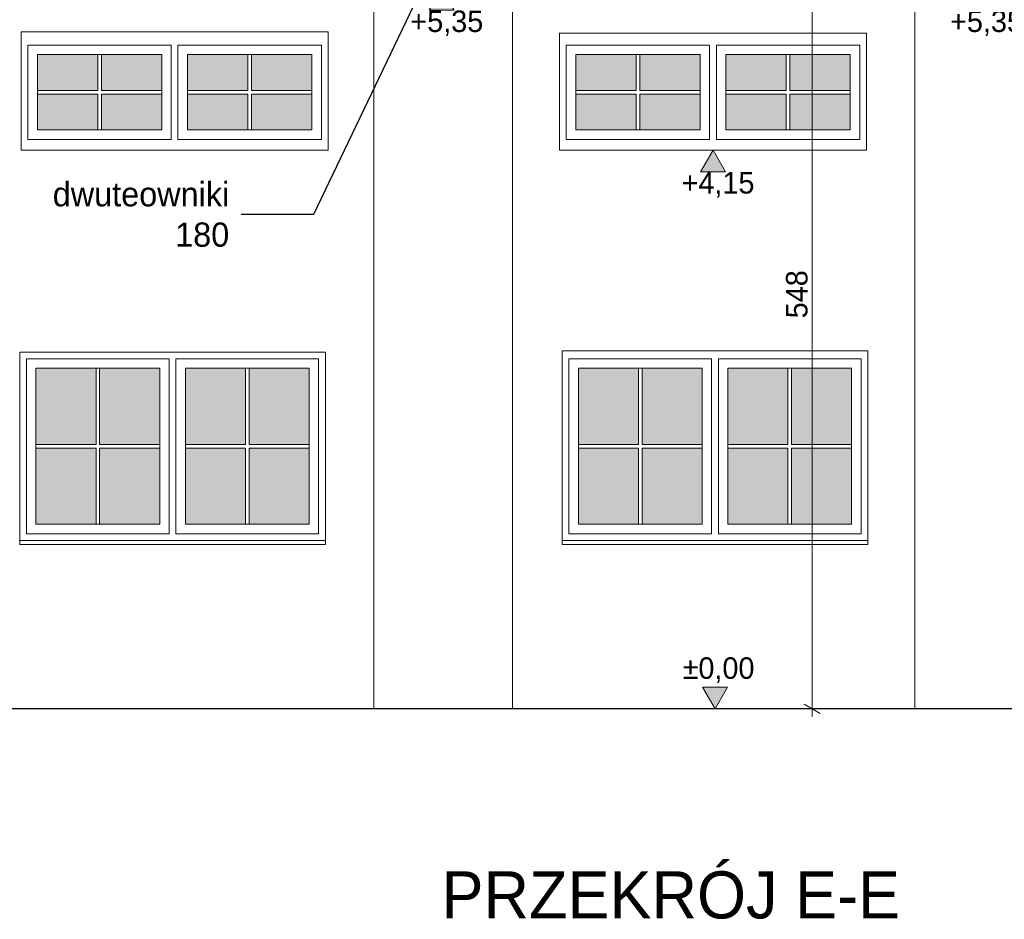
# Model space of a CAD drawing. Extents: x -723047 to -356759, y -30024 to 53940.
# Tile 61 of 121: x -607271 to -599956, y -13895 to -7210. Entities that reach past the tile are written whole.
import ezdxf

# ---------------------------------------------------------------- set-up
doc = ezdxf.new("R2010")
doc.units = 0
doc.header["$MEASUREMENT"] = 0
for name, color, linetype, lineweight in [('Arch opisy_Nr_Pióra__21', 7, 'Continuous', 9), ('INWENT KONST. DREWNIANA_Nr_Pióra__1', 7, 'Continuous', 25), ('INWENT OPISY_Nr_Pióra__21', 7, 'Continuous', 9), ('INWENT WYMIARY_Nr_Pióra__21', 7, 'Continuous', 9), ('INWENT. OKNA_Nr_Pióra__5', 7, 'Continuous', 13), ('INWENT.ŚCIANY_Nr_Pióra__21', 7, 'Continuous', 9), ('INWENT.ŚCIANY_Nr_Pióra__5', 7, 'Continuous', 13)]:
    doc.layers.add(name, color=color, linetype=linetype, lineweight=lineweight)
doc.layers.add('arch wypelnienia_Nr_Pióra__2', color=7, linetype='Continuous', lineweight=13, true_color=0x7f7f7f)
doc.layers.add('INWENT WYMIARY', color=7, linetype='Continuous')
doc.styles.add('GENERATED_STYLE_2', font='txt')
doc.styles.add('GENERATED_STYLE_5', font='txt')
doc.styles.add('GENERATED_STYLE_9', font='txt')
doc.dimstyles.new('GENERATED_STYLE__10', dxfattribs={"dimtxt": 0.18, "dimasz": 182.4, "dimexe": 0.18, "dimexo": 0.0625, "dimgap": 0.09, "dimtad": 0, "dimtih": 1, "dimtoh": 1, "dimdec": 4, "dimzin": 0, "dimdsep": 46, "dimcen": 0.09, "dimadec": 0, "dimazin": 0, "dimtfac": 1, "dimtdec": 4, "dimtmove": 0, "dimatfit": 3, "dimldrblk": 'ARROWHEAD_5', "dimfxl": 0, "dimtolj": 1, "dimtzin": 0, "dimarcsym": 0})
doc.dimstyles.new('GENERATED_STYLE__3', dxfattribs={"dimtxt": 160.000002, "dimasz": 91.2, "dimexe": 0.18, "dimexo": 0, "dimgap": 0.09, "dimtad": 1, "dimdec": 0, "dimlfac": 0.1, "dimzin": 0, "dimdsep": 46, "dimtxsty": 'GENERATED_STYLE_2', "dimblk": 'ARROWHEAD_2', "dimblk1": 'ARROWHEAD_2', "dimblk2": 'ARROWHEAD_2', "dimcen": 0.09, "dimclrd": 7, "dimclre": 7, "dimclrt": 7, "dimazin": 0, "dimtfac": 1, "dimtdec": 4, "dimtmove": 2, "dimatfit": 3, "dimfxl": 0, "dimtolj": 1, "dimtzin": 0, "dimarcsym": 0})

# ---------------------------------------------------------------- blocks, each defined once
blk = doc.blocks.new('Wymiary_201', base_point=(-602105.2, -12329.6))
at = {"layer": 'INWENT WYMIARY_Nr_Pióra__21', "linetype": 'Continuous'}
blk.add_hatch(color=256, dxfattribs=at).paths.add_polyline_path([(-602105.2, -12329.6), (-602198, -12169.6), (-602012.4, -12169.6)], flags=0)
for p, q in [((-602105.2, -12329.6), (-602198, -12169.6)), ((-602198, -12169.6), (-602012.4, -12169.6)), ((-602012.4, -12169.6), (-602105.2, -12329.6)), ((-602105.2, -12329.6), (-602225.2, -12329.6)), ((-602105.2, -12329.6), (-601985.2, -12329.6))]:
    blk.add_line(p, q, dxfattribs=at)
at = {"layer": 'INWENT WYMIARY_Nr_Pióra__21', "insert": (-602346.1, -12137.6), "char_height": 160, "attachment_point": 7, "style": 'GENERATED_STYLE_2'}
blk.add_mtext('{±0,00}', dxfattribs=at)
blk = doc.blocks.new('Wymiary_205', base_point=(-604135.2, -6979.6))
at = {"layer": 'INWENT WYMIARY_Nr_Pióra__21', "linetype": 'Continuous'}
blk.add_hatch(color=256, dxfattribs=at).paths.add_polyline_path([(-604135.2, -6979.6), (-604228, -7139.6), (-604042.4, -7139.6)], flags=0)
for p, q in [((-604135.2, -6979.6), (-604255.2, -6979.6)), ((-604135.2, -6979.6), (-604228, -7139.6)), ((-604135.2, -6979.6), (-604015.2, -6979.6)), ((-604042.4, -7139.6), (-604135.2, -6979.6)), ((-604228, -7139.6), (-604042.4, -7139.6))]:
    blk.add_line(p, q, dxfattribs=at)
at = {"layer": 'INWENT WYMIARY_Nr_Pióra__21', "insert": (-604368.6, -7331.6), "char_height": 160, "attachment_point": 7, "style": 'GENERATED_STYLE_2'}
blk.add_mtext('{+5,35}', dxfattribs=at)
blk = doc.blocks.new('Wymiary_206', base_point=(-600125.2, -6979.6))
at = {"layer": 'INWENT WYMIARY_Nr_Pióra__21', "linetype": 'Continuous'}
blk.add_hatch(color=256, dxfattribs=at).paths.add_polyline_path([(-600125.2, -6979.6), (-600218, -7139.6), (-600032.4, -7139.6)], flags=0)
for p, q in [((-600125.2, -6979.6), (-600245.2, -6979.6)), ((-600125.2, -6979.6), (-600218, -7139.6)), ((-600125.2, -6979.6), (-600005.2, -6979.6)), ((-600032.4, -7139.6), (-600125.2, -6979.6)), ((-600218, -7139.6), (-600032.4, -7139.6))]:
    blk.add_line(p, q, dxfattribs=at)
at = {"layer": 'INWENT WYMIARY_Nr_Pióra__21', "insert": (-600358.6, -7331.6), "char_height": 160, "attachment_point": 7, "style": 'GENERATED_STYLE_2'}
blk.add_mtext('{+5,35}', dxfattribs=at)
blk = doc.blocks.new('Wymiary_257', base_point=(-602120.2, -8179.6))
at = {"layer": 'INWENT WYMIARY_Nr_Pióra__21', "linetype": 'Continuous'}
blk.add_hatch(color=256, dxfattribs=at).paths.add_polyline_path([(-602120.2, -8179.6), (-602213, -8339.6), (-602027.4, -8339.6)], flags=0)
for p, q in [((-602120.2, -8179.6), (-602240.2, -8179.6)), ((-602120.2, -8179.6), (-602213, -8339.6)), ((-602120.2, -8179.6), (-602000.2, -8179.6)), ((-602027.4, -8339.6), (-602120.2, -8179.6)), ((-602213, -8339.6), (-602027.4, -8339.6))]:
    blk.add_line(p, q, dxfattribs=at)
at = {"layer": 'INWENT WYMIARY_Nr_Pióra__21', "insert": (-602353.6, -8531.6), "char_height": 160, "attachment_point": 7, "style": 'GENERATED_STYLE_2'}
blk.add_mtext('{+4,15}', dxfattribs=at)
blk = doc.blocks.new('*D1094')
at = {"layer": 'INWENT WYMIARY_Nr_Pióra__21', "linetype": 'Continuous'}
for p, q in [((-601293.8, -6847.1), (-601473.8, -6847.1)), ((-601443.8, -6812.5), (-601323.8, -6881.8)), ((-601383.8, -12329.6), (-601383.8, -6847.1)), ((-601293.8, -12329.6), (-601473.8, -12329.6)), ((-601443.8, -12295), (-601323.8, -12364.3)), ((-601383.8, -12388.3), (-601383.8, -12329.6))]:
    blk.add_line(p, q, dxfattribs=at)
at = {"layer": 'INWENT WYMIARY_Nr_Pióra__21', "char_height": 160, "attachment_point": 7, "rotation": 90, "style": 'GENERATED_STYLE_2'}
for s, insert in [('{37}', (-601415.8, -6414.2)), ('{548}', (-601415.8, -9428.9))]:
    blk.add_mtext(s, dxfattribs=dict(at, insert=insert))
blk = doc.blocks.new('ARROWHEAD_2')
at = {"color": 0, "linetype": 'Continuous', "lineweight": 0}
for p, q in [((0, 0), (-1, 0)), ((-0.378, -0.655), (0.378, 0.655))]:
    blk.add_line(p, q, dxfattribs=at)
blk = doc.blocks.new('*D1095')
at = {"layer": 'INWENT WYMIARY_Nr_Pióra__21', "linetype": 'Continuous'}
for p, q in [((-601383.8, -6474.6), (-601383.8, -6415.9)), ((-601293.8, -6474.6), (-601473.8, -6474.6)), ((-601323.8, -6509.3), (-601443.8, -6440)), ((-601383.8, -6847.1), (-601383.8, -6474.6)), ((-601293.8, -6847.1), (-601473.8, -6847.1)), ((-601443.8, -6812.5), (-601323.8, -6881.8))]:
    blk.add_line(p, q, dxfattribs=at)
at = {"layer": 'INWENT WYMIARY_Nr_Pióra__21', "char_height": 160, "attachment_point": 7, "rotation": 90, "style": 'GENERATED_STYLE_2'}
for s, insert in [('{37}', (-601415.8, -6414.2)), ('{548}', (-601415.8, -9428.9))]:
    blk.add_mtext(s, dxfattribs=dict(at, insert=insert))
blk = doc.blocks.new('ARROWHEAD_5')
at = {"color": 0, "linetype": 'Continuous', "lineweight": 0}
blk.add_line((0, 0), (-1, 0), dxfattribs=at)
blk.add_solid([(-1, 0.2679), (0, 0), (-1, -0.2679), (-1, 0.2679)], dxfattribs=at)

msp = doc.modelspace()

# ---------------------------------------------------------------- hatches: boundary and pattern name
at = {"layer": 'arch wypelnienia_Nr_Pióra__2', "linetype": 'Continuous', "lineweight": 0, "true_color": 0x1f1f1f}
for points in [[(-607140.2, -7736.6), (-606690.7, -7736.6), (-606690.7, -7469.6), (-607140.2, -7469.6)], [(-606215.2, -7469.6), (-606664.7, -7469.6), (-606664.7, -7736.6), (-606215.2, -7736.6)], [(-605575.7, -7469.6), (-606025.2, -7469.6), (-606025.2, -7736.6), (-605575.7, -7736.6)], [(-605100.2, -7469.6), (-605549.7, -7469.6), (-605549.7, -7736.6), (-605100.2, -7736.6)], [(-603140.2, -7736.6), (-602690.7, -7736.6), (-602690.7, -7469.6), (-603140.2, -7469.6)], [(-602215.2, -7469.6), (-602664.7, -7469.6), (-602664.7, -7736.6), (-602215.2, -7736.6)], [(-601575.7, -7736.6), (-601575.7, -7469.6), (-602025.2, -7469.6), (-602025.2, -7736.6)], [(-601100.2, -7469.6), (-601549.7, -7469.6), (-601549.7, -7736.6), (-601100.2, -7736.6)], [(-607140.2, -7762.6), (-607140.2, -8029.6), (-606690.7, -8029.6), (-606690.7, -7762.6)], [(-606664.7, -7762.6), (-606664.7, -8029.6), (-606215.2, -8029.6), (-606215.2, -7762.6)], [(-605575.7, -7762.6), (-606025.2, -7762.6), (-606025.2, -8029.6), (-605575.7, -8029.6)], [(-605100.2, -7762.6), (-605549.7, -7762.6), (-605549.7, -8029.6), (-605100.2, -8029.6)], [(-603140.2, -7762.6), (-603140.2, -8029.6), (-602690.7, -8029.6), (-602690.7, -7762.6)], [(-602215.2, -8029.6), (-602215.2, -7762.6), (-602664.7, -7762.6), (-602664.7, -8029.6)], [(-601575.7, -7762.6), (-602025.2, -7762.6), (-602025.2, -8029.6), (-601575.7, -8029.6)], [(-601100.2, -8029.6), (-601100.2, -7762.6), (-601549.7, -7762.6), (-601549.7, -8029.6)], [(-606703.2, -9799.6), (-607150.2, -9799.6), (-607150.2, -10366.6), (-606703.2, -10366.6)], [(-606677.2, -9799.6), (-606677.2, -10366.6), (-606230.2, -10366.6), (-606230.2, -9799.6)], [(-605593.2, -9799.6), (-606040.2, -9799.6), (-606040.2, -10366.6), (-605593.2, -10366.6)], [(-605120.2, -10366.6), (-605120.2, -9799.6), (-605567.2, -9799.6), (-605567.2, -10366.6)], [(-603120.2, -9799.6), (-603120.2, -10366.6), (-602673.2, -10366.6), (-602673.2, -9799.6)], [(-602647.2, -10366.6), (-602200.2, -10366.6), (-602200.2, -9799.6), (-602647.2, -9799.6)], [(-601563.2, -9799.6), (-602010.2, -9799.6), (-602010.2, -10366.6), (-601563.2, -10366.6)], [(-601090.2, -10366.6), (-601090.2, -9799.6), (-601537.2, -9799.6), (-601537.2, -10366.6)], [(-606703.2, -10392.6), (-607150.2, -10392.6), (-607150.2, -10959.6), (-606703.2, -10959.6)], [(-606230.2, -10959.6), (-606230.2, -10392.6), (-606677.2, -10392.6), (-606677.2, -10959.6)], [(-605593.2, -10392.6), (-606040.2, -10392.6), (-606040.2, -10959.6), (-605593.2, -10959.6)], [(-605567.2, -10392.6), (-605567.2, -10959.6), (-605120.2, -10959.6), (-605120.2, -10392.6)], [(-603120.2, -10392.6), (-603120.2, -10959.6), (-602673.2, -10959.6), (-602673.2, -10392.6)], [(-602647.2, -10392.6), (-602647.2, -10959.6), (-602200.2, -10959.6), (-602200.2, -10392.6)], [(-602010.2, -10959.6), (-601563.2, -10959.6), (-601563.2, -10392.6), (-602010.2, -10392.6)], [(-601537.2, -10959.6), (-601090.2, -10959.6), (-601090.2, -10392.6), (-601537.2, -10392.6)]]:
    msp.add_hatch(color=250, dxfattribs=at).paths.add_polyline_path(points, flags=0)

# ---------------------------------------------------------------- linework, layer by layer
at = {"layer": 'INWENT KONST. DREWNIANA_Nr_Pióra__1', "linetype": 'Continuous'}
msp.add_line((-596330.2, -12329.6), (-610960.2, -12329.6), dxfattribs=at)
at = {"layer": 'INWENT. OKNA_Nr_Pióra__5', "linetype": 'Continuous'}
for p, q in [((-607210.2, -8099.6), (-607210.2, -7399.6)), ((-607210.2, -7399.6), (-606145.2, -7399.6)), ((-606145.2, -8099.6), (-606145.2, -7399.6)), ((-606095.2, -8099.6), (-606095.2, -7399.6)), ((-606095.2, -7399.6), (-605030.2, -7399.6)), ((-605030.2, -8099.6), (-605030.2, -7399.6)), ((-603210.2, -8099.6), (-603210.2, -7399.6)), ((-603210.2, -7399.6), (-602145.2, -7399.6)), ((-602145.2, -8099.6), (-602145.2, -7399.6)), ((-602095.2, -8099.6), (-602095.2, -7399.6)), ((-602095.2, -7399.6), (-601030.2, -7399.6)), ((-601030.2, -8099.6), (-601030.2, -7399.6)), ((-607140.2, -8029.6), (-607140.2, -7469.6)), ((-607140.2, -7469.6), (-606215.2, -7469.6)), ((-606690.7, -7736.6), (-606690.7, -7469.6)), ((-606664.7, -7736.6), (-606664.7, -7469.6)), ((-606215.2, -8029.6), (-606215.2, -7469.6)), ((-606025.2, -8029.6), (-606025.2, -7469.6)), ((-606025.2, -7469.6), (-605100.2, -7469.6)), ((-605575.7, -7736.6), (-605575.7, -7469.6)), ((-605549.7, -7736.6), (-605549.7, -7469.6)), ((-605100.2, -8029.6), (-605100.2, -7469.6)), ((-603140.2, -8029.6), (-603140.2, -7469.6)), ((-603140.2, -7469.6), (-602215.2, -7469.6)), ((-602690.7, -7736.6), (-602690.7, -7469.6)), ((-602664.7, -7736.6), (-602664.7, -7469.6)), ((-602215.2, -8029.6), (-602215.2, -7469.6)), ((-602025.2, -8029.6), (-602025.2, -7469.6)), ((-602025.2, -7469.6), (-601100.2, -7469.6)), ((-601575.7, -7736.6), (-601575.7, -7469.6)), ((-601549.7, -7736.6), (-601549.7, -7469.6)), ((-601100.2, -8029.6), (-601100.2, -7469.6)), ((-606690.7, -7736.6), (-607140.2, -7736.6)), ((-606215.2, -7736.6), (-606664.7, -7736.6)), ((-606025.2, -7736.6), (-605575.7, -7736.6)), ((-605549.7, -7736.6), (-605100.2, -7736.6)), ((-602690.7, -7736.6), (-603140.2, -7736.6)), ((-602215.2, -7736.6), (-602664.7, -7736.6)), ((-602025.2, -7736.6), (-601575.7, -7736.6)), ((-601549.7, -7736.6), (-601100.2, -7736.6)), ((-606690.7, -7762.6), (-607140.2, -7762.6)), ((-606690.7, -8029.6), (-606690.7, -7762.6)), ((-606215.2, -7762.6), (-606664.7, -7762.6)), ((-606664.7, -8029.6), (-606664.7, -7762.6)), ((-606025.2, -7762.6), (-605575.7, -7762.6)), ((-605575.7, -8029.6), (-605575.7, -7762.6)), ((-605549.7, -8029.6), (-605549.7, -7762.6)), ((-605549.7, -7762.6), (-605100.2, -7762.6)), ((-602690.7, -7762.6), (-603140.2, -7762.6)), ((-602690.7, -8029.6), (-602690.7, -7762.6)), ((-602215.2, -7762.6), (-602664.7, -7762.6)), ((-602664.7, -8029.6), (-602664.7, -7762.6)), ((-602025.2, -7762.6), (-601575.7, -7762.6)), ((-601575.7, -8029.6), (-601575.7, -7762.6)), ((-601549.7, -8029.6), (-601549.7, -7762.6)), ((-601549.7, -7762.6), (-601100.2, -7762.6)), ((-607140.2, -8029.6), (-606215.2, -8029.6)), ((-606025.2, -8029.6), (-605100.2, -8029.6)), ((-603140.2, -8029.6), (-602215.2, -8029.6)), ((-602025.2, -8029.6), (-601100.2, -8029.6)), ((-607210.2, -8099.6), (-606145.2, -8099.6)), ((-606095.2, -8099.6), (-605030.2, -8099.6)), ((-603210.2, -8099.6), (-602145.2, -8099.6)), ((-602095.2, -8099.6), (-601030.2, -8099.6)), ((-607220.2, -11029.6), (-607220.2, -9729.6)), ((-607220.2, -9729.6), (-606160.2, -9729.6)), ((-606160.2, -9729.6), (-606160.2, -11029.6)), ((-606110.2, -9729.6), (-606110.2, -11029.6)), ((-606110.2, -9729.6), (-605050.2, -9729.6)), ((-605050.2, -9729.6), (-605050.2, -11029.6)), ((-603190.2, -11029.6), (-603190.2, -9729.6)), ((-603190.2, -9729.6), (-602130.2, -9729.6)), ((-602130.2, -9729.6), (-602130.2, -11029.6)), ((-602080.2, -9729.6), (-602080.2, -11029.6)), ((-602080.2, -9729.6), (-601020.2, -9729.6)), ((-601020.2, -9729.6), (-601020.2, -11029.6)), ((-607150.2, -9799.6), (-606230.2, -9799.6)), ((-607150.2, -10959.6), (-607150.2, -9799.6)), ((-606703.2, -10366.6), (-606703.2, -9799.6)), ((-606677.2, -10366.6), (-606677.2, -9799.6)), ((-606230.2, -9799.6), (-606230.2, -10959.6)), ((-606040.2, -9799.6), (-606040.2, -10959.6)), ((-606040.2, -9799.6), (-605120.2, -9799.6)), ((-605593.2, -10366.6), (-605593.2, -9799.6)), ((-605567.2, -10366.6), (-605567.2, -9799.6)), ((-605120.2, -9799.6), (-605120.2, -10959.6)), ((-603120.2, -9799.6), (-602200.2, -9799.6)), ((-603120.2, -10959.6), (-603120.2, -9799.6)), ((-602673.2, -10366.6), (-602673.2, -9799.6)), ((-602647.2, -10366.6), (-602647.2, -9799.6)), ((-602200.2, -9799.6), (-602200.2, -10959.6)), ((-602010.2, -9799.6), (-602010.2, -10959.6)), ((-602010.2, -9799.6), (-601090.2, -9799.6)), ((-601563.2, -10366.6), (-601563.2, -9799.6)), ((-601537.2, -10366.6), (-601537.2, -9799.6)), ((-601090.2, -9799.6), (-601090.2, -10959.6)), ((-606703.2, -10366.6), (-607150.2, -10366.6)), ((-606230.2, -10366.6), (-606677.2, -10366.6)), ((-605593.2, -10366.6), (-606040.2, -10366.6)), ((-605120.2, -10366.6), (-605567.2, -10366.6)), ((-602673.2, -10366.6), (-603120.2, -10366.6)), ((-602200.2, -10366.6), (-602647.2, -10366.6)), ((-601563.2, -10366.6), (-602010.2, -10366.6)), ((-601090.2, -10366.6), (-601537.2, -10366.6)), ((-606703.2, -10392.6), (-607150.2, -10392.6)), ((-606703.2, -10959.6), (-606703.2, -10392.6)), ((-606230.2, -10392.6), (-606677.2, -10392.6)), ((-606677.2, -10959.6), (-606677.2, -10392.6)), ((-605593.2, -10392.6), (-606040.2, -10392.6)), ((-605593.2, -10959.6), (-605593.2, -10392.6)), ((-605120.2, -10392.6), (-605567.2, -10392.6)), ((-605567.2, -10959.6), (-605567.2, -10392.6)), ((-602673.2, -10392.6), (-603120.2, -10392.6)), ((-602673.2, -10959.6), (-602673.2, -10392.6)), ((-602200.2, -10392.6), (-602647.2, -10392.6)), ((-602647.2, -10959.6), (-602647.2, -10392.6)), ((-601563.2, -10392.6), (-602010.2, -10392.6)), ((-601563.2, -10959.6), (-601563.2, -10392.6)), ((-601090.2, -10392.6), (-601537.2, -10392.6)), ((-601537.2, -10959.6), (-601537.2, -10392.6)), ((-606230.2, -10959.6), (-607150.2, -10959.6)), ((-605120.2, -10959.6), (-606040.2, -10959.6)), ((-602200.2, -10959.6), (-603120.2, -10959.6)), ((-601090.2, -10959.6), (-602010.2, -10959.6)), ((-606160.2, -11029.6), (-607220.2, -11029.6)), ((-605050.2, -11029.6), (-606110.2, -11029.6)), ((-602130.2, -11029.6), (-603190.2, -11029.6)), ((-601020.2, -11029.6), (-602080.2, -11029.6))]:
    msp.add_line(p, q, dxfattribs=at)
at = {"layer": 'INWENT.ŚCIANY_Nr_Pióra__21', "linetype": 'Continuous'}
for p, q in [((-607260.2, -7299.6), (-604980.2, -7299.6)), ((-607260.2, -8179.6), (-607260.2, -7299.6)), ((-604980.2, -8179.6), (-604980.2, -7299.6)), ((-603260.2, -8179.6), (-603260.2, -7309.6)), ((-603260.2, -7309.6), (-600980.2, -7309.6)), ((-600980.2, -8179.6), (-600980.2, -7309.6)), ((-607260.2, -8179.6), (-604980.2, -8179.6)), ((-603260.2, -8179.6), (-600980.2, -8179.6)), ((-607270.2, -9679.6), (-605000.2, -9679.6)), ((-607270.2, -11109.6), (-607270.2, -9679.6)), ((-605000.2, -9679.6), (-605000.2, -11109.6)), ((-603240.2, -9669.6), (-600970.2, -9669.6)), ((-603240.2, -11109.6), (-603240.2, -9669.6)), ((-600970.2, -9669.6), (-600970.2, -11109.6)), ((-605000.2, -11079.6), (-607270.2, -11079.6)), ((-605000.2, -11109.6), (-607270.2, -11109.6)), ((-600970.2, -11079.6), (-603240.2, -11079.6)), ((-600970.2, -11109.6), (-603240.2, -11109.6))]:
    msp.add_line(p, q, dxfattribs=at)
at = {"layer": 'INWENT.ŚCIANY_Nr_Pióra__5', "linetype": 'Continuous'}
for p, q in [((-604640.2, -12329.6), (-604640.2, -6847.1)), ((-603610.2, -12329.6), (-603610.2, -6847.1)), ((-600620.2, -12329.6), (-600620.2, -6847.1))]:
    msp.add_line(p, q, dxfattribs=at)

# ---------------------------------------------------------------- block references
at = {"layer": 'INWENT WYMIARY', "linetype": 'Continuous'}
for name, p in [('Wymiary_205', (-604135.2, -6979.6)), ('Wymiary_206', (-600125.2, -6979.6)), ('Wymiary_257', (-602120.2, -8179.6)), ('Wymiary_201', (-602105.2, -12329.6))]:
    msp.add_blockref(name, p, dxfattribs=at)

# ---------------------------------------------------------------- texts
at = {"layer": 'Arch opisy_Nr_Pióra__21', "linetype": 'Continuous', "insert": (-604137.3, -13538.3), "char_height": 350, "attachment_point": 1, "style": 'GENERATED_STYLE_9'}
msp.add_mtext('{PRZEKRÓJ E-E}', dxfattribs=at)
at = {"layer": 'INWENT OPISY_Nr_Pióra__21', "linetype": 'Continuous', "insert": (-605714.6, -8658.3), "char_height": 180, "width": 1534.88, "attachment_point": 6, "style": 'GENERATED_STYLE_5'}
msp.add_mtext('{dwuteowniki 180}', dxfattribs=at)

# ---------------------------------------------------------------- dimensions: what is measured, and where the dimension line sits
at = {"layer": 'INWENT WYMIARY', "linetype": 'Continuous'}
for p1, p2, picture, middle in [((-600208.2, -12329.6), (-600360.2, -6847.1), '*D1094', (-601495.8, -9246.8)), ((-600360.2, -6847.1), (-601394, -6474.6), '*D1095', (-601495.8, -6292.8))]:
    dim = msp.add_linear_dim(base=(-601383.8, -12329.6), p1=p1, p2=p2, angle=90, dimstyle='GENERATED_STYLE__3', dxfattribs=at)
    dim.commit()
    dim.dimension.update_dxf_attribs({"geometry": picture, "text_midpoint": middle})

# ---------------------------------------------------------------- leaders
at = {"layer": 'INWENT OPISY_Nr_Pióra__21', "linetype": 'Continuous', "annotation_type": 0, "has_hookline": 1, "hookline_direction": 1, "text_width": 1517.1}
msp.add_leader([(-604275.2, -6959.6), (-605089.3, -8658.1), (-605624.9, -8658.1)], dimstyle='GENERATED_STYLE__10', dxfattribs=at)

doc.saveas('drawing.dxf')
